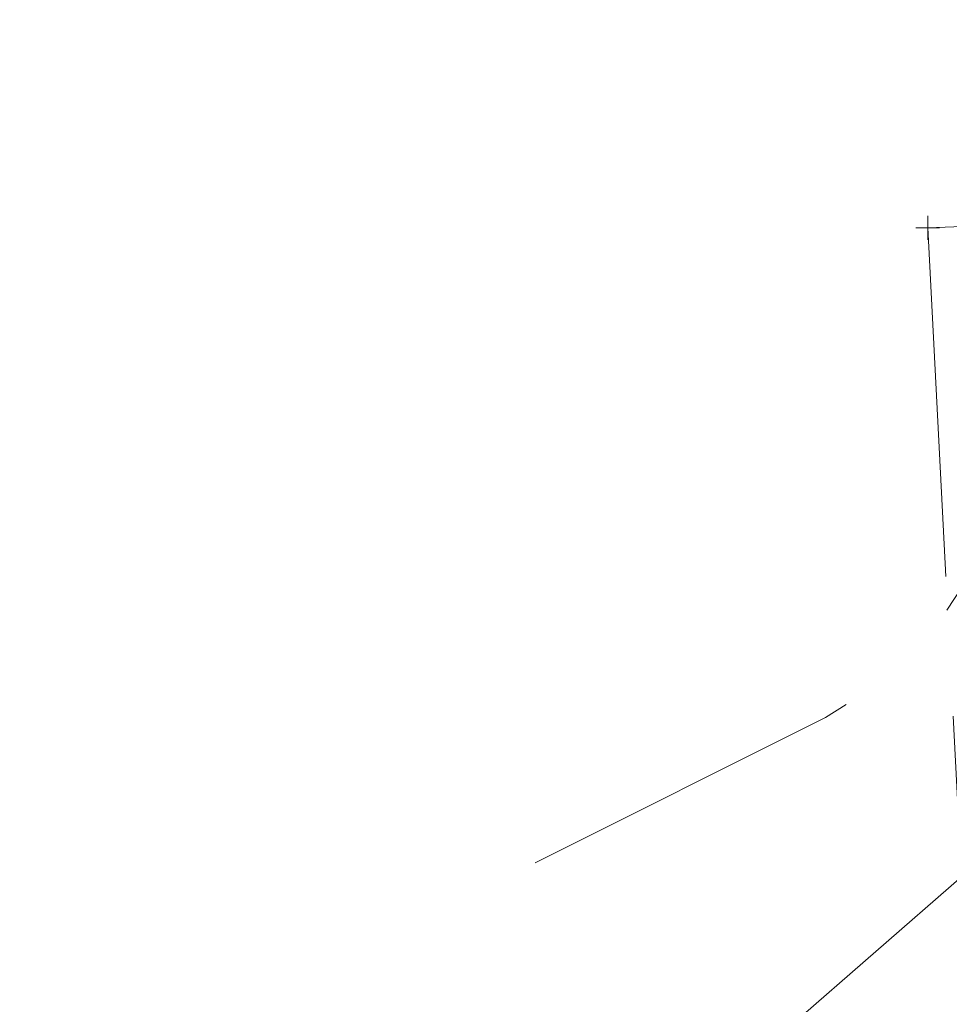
# Model space of a CAD drawing. Extents: x 1620613 to 58986870800, y -33664771900 to 607790.
# Tile 17 of 256: x 1620747 to 1620766, y 607312 to 607333. Entities that reach past the tile are written whole.
import ezdxf

# ---------------------------------------------------------------- set-up
doc = ezdxf.new("R2010")
doc.units = 0
doc.header["$MEASUREMENT"] = 0
doc.linetypes.add('DGN Style 3', pattern=[10.285794, 7.346996, -2.938798])
doc.linetypes.add('DGN Style 5', pattern=[5.142897, 2.204099, -2.938798])
for name, color, linetype, lineweight in [('DT_X_Contour_Minor', 136, 'DGN Style 3', 0), ('PV_X_Driveway', 7, 'DGN Style 5', 0), ('XS_X_Ground_Line', 92, 'DGN Style 3', 13)]:
    doc.layers.add(name, color=color, linetype=linetype, lineweight=lineweight)
doc.layers.add('SV_X_Shot_Marker (Construction)', color=2, linetype='Continuous', lineweight=0, transparency=0.5)

# ---------------------------------------------------------------- blocks, each defined once
blk = doc.blocks.new('SVPT_275')
at = {"layer": 'SV_X_Shot_Marker (Construction)', "transparency": 33554495}
for p, q in [((0, 0.025), (0, -0.025)), ((-0.025, 0), (0.025, 0))]:
    blk.add_line(p, q, dxfattribs=at)
blk.add_point((0, 0), dxfattribs=at)
blk = doc.blocks.new('*U1005', base_point=(1621030.426375, 607373.088958, 1050.707375))
at = {"layer": 'DT_X_Contour_Minor', "transparency": 33554559, "elevation": 1053.2, "flags": 128}
blk.add_lwpolyline([(1620757.533978, 607314.91383), (1620763.644409, 607317.973438), (1620764.838121, 607318.718097), (1620765.800501, 607319.640811), (1620766.53155, 607320.741582), (1620767.031266, 607322.020408), (1620768.823502, 607328.403729), (1620769.641835, 607330.36189)], dxfattribs=at)

msp = doc.modelspace()

# ---------------------------------------------------------------- linework, layer by layer
at = {"layer": 'PV_X_Driveway'}
msp.add_polyline3d([(1620765.797, 607328.273911, 1052.9843), (1620776.274, 607328.723311, 1053.731), (1620787.71, 607330.391311, 1054.508), (1620800.298, 607333.725411, 1055.3264), (1620817.773, 607341.051411, 1055.8217), (1620834.062, 607350.150011, 1056.1567), (1620834.939, 607350.923011, 1056.2361), (1620835.448, 607351.620211, 1056.2765), (1620835.527, 607352.149211, 1056.3669), (1620835.076, 607352.488111, 1056.3558), (1620834.846, 607352.828311, 1056.3984), (1620824.924, 607352.991211, 1056.6223)], dxfattribs=at)
at = {"layer": 'XS_X_Ground_Line'}
msp.add_polyline3d([(1620776.274, 607328.723311, 1053.731), (1620765.797, 607328.273911, 1052.9843), (1620766.505, 607314.621311, 1053.3119), (1620746.689, 607297.379111, 1053.4831)], dxfattribs=at)

# ---------------------------------------------------------------- block references
at = {"layer": 'SV_X_Shot_Marker (Construction)', "transparency": 33554495, "xscale": 10, "yscale": 10, "zscale": 10}
msp.add_blockref('SVPT_275', (1620765.797, 607328.273911, 1052.9843), dxfattribs=at)
at = {"layer": 'XS_X_Ground_Line'}
msp.add_blockref('*U1005', (1621030.426375, 607373.088958, 1050.707375), dxfattribs=at)

doc.saveas('drawing.dxf')
